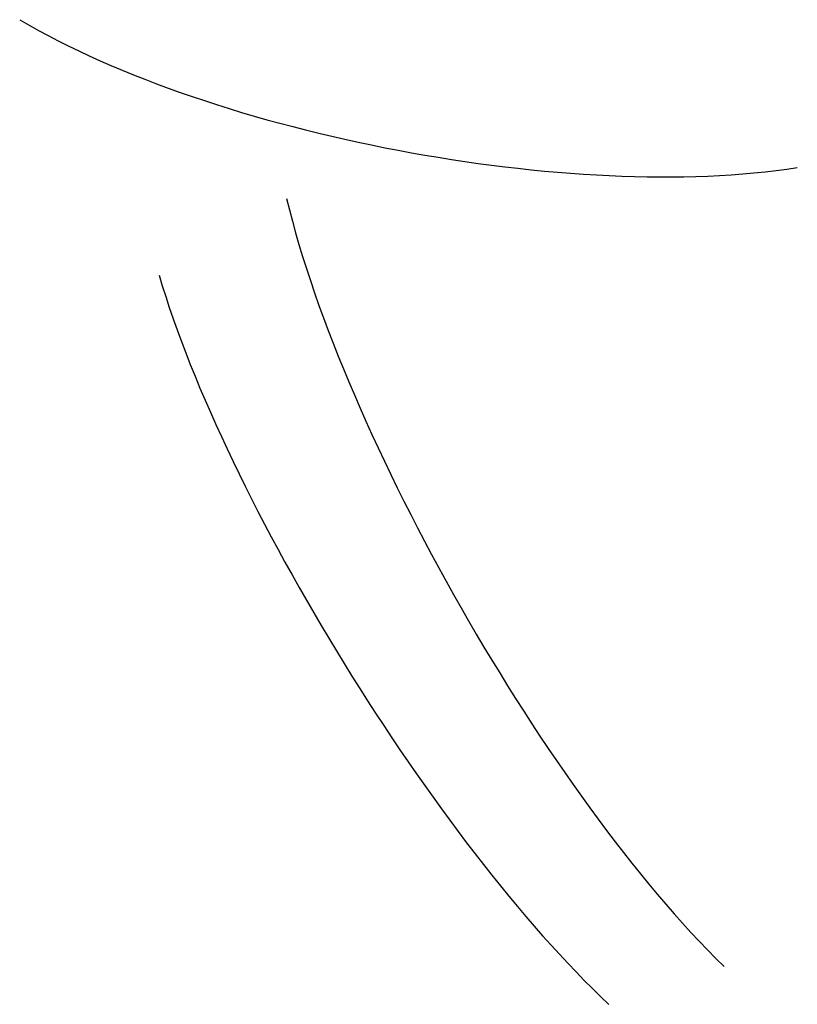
# Model space of a CAD drawing. Header units: inches. Extents: x 0 to 612, y 155 to 655.
# Tile 80 of 138: x 49.248 to 50.051, y 395.898 to 396.916. Entities that reach past the tile are written whole.
import ezdxf

# ---------------------------------------------------------------- set-up
doc = ezdxf.new("R2010")
doc.units = ezdxf.units.IN
doc.header["$MEASUREMENT"] = 0
doc.layers.add('Layer 1', color=7, linetype='Continuous')

# ---------------------------------------------------------------- blocks, each defined once
blk = doc.blocks.new('block 5997')
at = {"layer": 'Layer 1', "color": 7, "lineweight": 25}
blk.add_open_spline([(49.5234, 396.731), (49.5825, 396.4849), (49.7944, 396.1138), (49.9756, 395.937)], degree=3, dxfattribs=at)
blk = doc.blocks.new('block 5996')
at = {"layer": 'Layer 1'}
blk.add_blockref('block 5997', (0, 0), dxfattribs=at)
blk = doc.blocks.new('block 5995')
at = {"layer": 'Layer 1'}
blk.add_blockref('block 5996', (0, 0), dxfattribs=at)
blk = doc.blocks.new('block 6076')
at = {"layer": 'Layer 1', "color": 7, "lineweight": 25}
blk.add_open_spline([(49.3916, 396.6519), (49.46, 396.4189), (49.6782, 396.0654), (49.8564, 395.8979)], degree=3, dxfattribs=at)
blk = doc.blocks.new('block 6075')
at = {"layer": 'Layer 1'}
blk.add_blockref('block 6076', (0, 0), dxfattribs=at)
blk = doc.blocks.new('block 6074')
at = {"layer": 'Layer 1'}
blk.add_blockref('block 6075', (0, 0), dxfattribs=at)
blk = doc.blocks.new('block 6112')
at = {"layer": 'Layer 1', "color": 7, "lineweight": 25}
blk.add_open_spline([(49.2476, 396.916), (49.4492, 396.7964), (49.8208, 396.7266), (50.0513, 396.7632)], degree=3, dxfattribs=at)
blk = doc.blocks.new('block 6111')
at = {"layer": 'Layer 1'}
blk.add_blockref('block 6112', (0, 0), dxfattribs=at)
blk = doc.blocks.new('block 6110')
at = {"layer": 'Layer 1'}
blk.add_blockref('block 6111', (0, 0), dxfattribs=at)
blk = doc.blocks.new('block 921')
at = {"layer": 'Layer 1'}
for name in ['block 6110', 'block 5995', 'block 6074']:
    blk.add_blockref(name, (0, 0), dxfattribs=at)
blk = doc.blocks.new('block 920')
at = {"layer": 'Layer 1'}
blk.add_blockref('block 921', (0, 0), dxfattribs=at)
blk = doc.blocks.new('block 2')
at = {"layer": 'Layer 1'}
blk.add_blockref('block 920', (0, 0), dxfattribs=at)

msp = doc.modelspace()

# ---------------------------------------------------------------- block references
at = {"layer": 'Layer 1'}
msp.add_blockref('block 2', (0, 0), dxfattribs=at)

doc.saveas('drawing.dxf')
